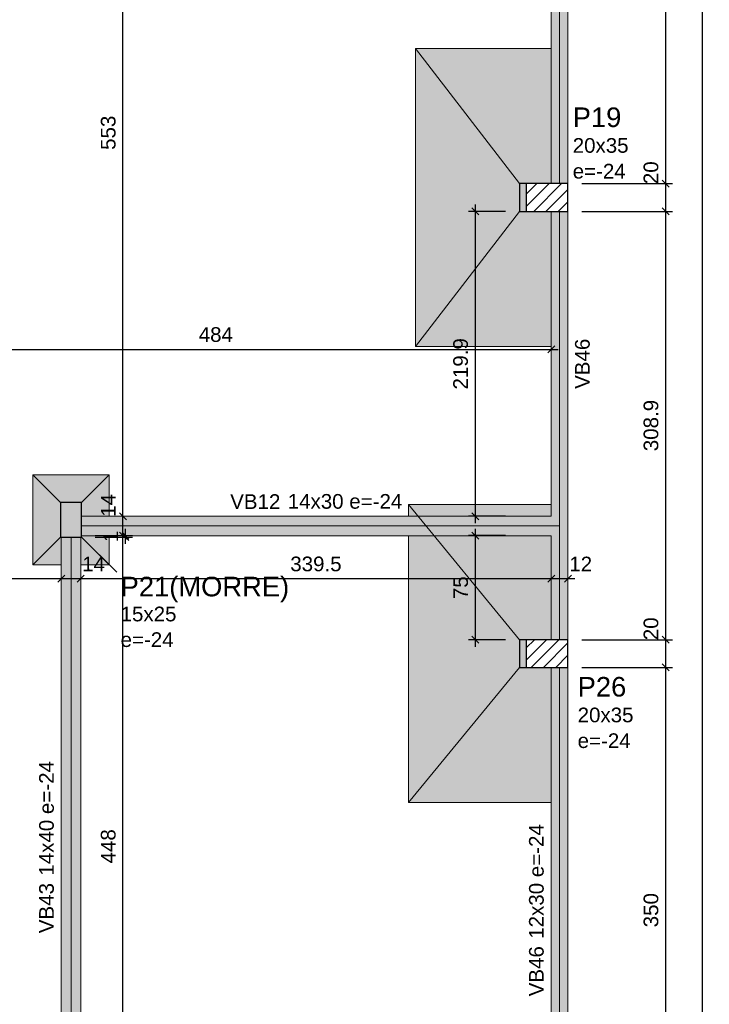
# Model space of a CAD drawing. Header units: millimetres. Extents: x 0 to 119, y 0 to 84.
# Tile 24 of 27: x 77 to 86, y 51 to 65. Entities that reach past the tile are written whole.
import ezdxf

# ---------------------------------------------------------------- set-up
doc = ezdxf.new("R2010")
doc.units = ezdxf.units.MM
doc.header["$MEASUREMENT"] = 0
doc.linetypes.add('NULL', pattern=[0])
doc.layers.get('0').update_dxf_attribs({"lineweight": 18})
for name, color, linetype, lineweight in [('FO-Cotas', 5, 'Continuous', 5), ('FO-Eixos', 5, 'Continuous', 5), ('FO-Hachura das sapatas', 43, 'Continuous', 5), ('FO-Hachura pilar que morre', 106, 'Continuous', 5), ('FO-Hachura pilar que passa', 19, 'Continuous', 5), ('FO-Hachura viga', 43, 'Continuous', 5), ('FO-Pilares', 4, 'Continuous', 30), ('FO-Seção das fundações', 9, 'Continuous', 5), ('FO-Textos das vigas', 7, 'Continuous', 5), ('FO-Textos dos pilares', 7, 'Continuous', 5), ('FO-Vigas', 1, 'Continuous', 20)]:
    doc.layers.add(name, color=color, linetype=linetype, lineweight=lineweight)
doc.styles.add('Arial', font='txt')
doc.dimstyles.new('UM_50.000000', dxfattribs={"dimtxt": 0.18, "dimasz": 0.1, "dimexe": 0.1, "dimexo": 0.2, "dimgap": 0, "dimtad": 1, "dimtih": 1, "dimtoh": 1, "dimdec": 1, "dimlfac": 50, "dimzin": 0, "dimdsep": 46, "dimtxsty": 'Standard', "dimcen": 0.09, "dimdle": 0.1, "dimadec": 1, "dimazin": 2, "dimtfac": 1, "dimtdec": 4, "dimtofl": 0, "dimtmove": 0, "dimatfit": 3, "dimfxl": 1, "dimtolj": 1, "dimarcsym": 0})

# ---------------------------------------------------------------- blocks, each defined once
blk = doc.blocks.new('_Oblique')
at = {"color": 0, "linetype": 'ByBlock', "lineweight": -2}
blk.add_line((-0.5, -0.5), (0.5, 0.5), dxfattribs=at)
blk = doc.blocks.new('*D70')
at = {"layer": 'Defpoints', "color": 0}
for p in [(84.436, 55.976), (85.848, 55.976), (84.436, 48.975)]:
    blk.add_point(p, dxfattribs=at)
at = {"layer": 'FO-Cotas', "color": 0, "lineweight": -2}
for p, q in [((84.636, 55.976), (85.948, 55.976)), ((85.848, 48.875), (85.848, 56.076)), ((84.636, 48.975), (85.948, 48.975))]:
    blk.add_line(p, q, dxfattribs=at)
at = {"layer": 'FO-Cotas', "color": 0, "lineweight": -2, "xscale": 0.1, "yscale": 0.1, "zscale": 0.1}
for p, rotation in [((85.848, 55.976), 90), ((85.848, 48.975), 270)]:
    blk.add_blockref('_Oblique', p, dxfattribs=dict(at, rotation=rotation))
at = {"layer": 'FO-Cotas', "color": 7, "insert": (85.636, 52.475), "char_height": 0.2118, "attachment_point": 5, "rotation": 90, "style": 'Arial'}
blk.add_mtext('\\A1;350', dxfattribs=at)
blk = doc.blocks.new('*D71')
at = {"layer": 'Defpoints', "color": 0}
for p in [(84.436, 56.375), (85.848, 56.375), (84.436, 55.976)]:
    blk.add_point(p, dxfattribs=at)
at = {"layer": 'FO-Cotas', "color": 0, "lineweight": -2}
for p, q in [((84.636, 56.375), (85.948, 56.375)), ((85.848, 55.876), (85.848, 56.475)), ((84.636, 55.976), (85.948, 55.976))]:
    blk.add_line(p, q, dxfattribs=at)
at = {"layer": 'FO-Cotas', "color": 0, "lineweight": -2, "xscale": 0.1, "yscale": 0.1, "zscale": 0.1}
for p, rotation in [((85.848, 56.375), 90), ((85.848, 55.976), 270)]:
    blk.add_blockref('_Oblique', p, dxfattribs=dict(at, rotation=rotation))
at = {"layer": 'FO-Cotas', "color": 7, "insert": (85.636, 56.533), "char_height": 0.2118, "attachment_point": 5, "rotation": 90, "style": 'Arial'}
blk.add_mtext('\\A1;20', dxfattribs=at)
blk = doc.blocks.new('*D72')
at = {"layer": 'Defpoints', "color": 0}
for p in [(84.435, 62.553), (85.848, 62.553), (84.436, 56.375)]:
    blk.add_point(p, dxfattribs=at)
at = {"layer": 'FO-Cotas', "color": 0, "lineweight": -2}
for p, q in [((85.848, 56.275), (85.848, 62.653)), ((84.635, 62.553), (85.948, 62.553)), ((84.636, 56.375), (85.948, 56.375))]:
    blk.add_line(p, q, dxfattribs=at)
at = {"layer": 'FO-Cotas', "color": 0, "lineweight": -2, "xscale": 0.1, "yscale": 0.1, "zscale": 0.1}
for p, rotation in [((85.848, 62.553), 90), ((85.848, 56.375), 270)]:
    blk.add_blockref('_Oblique', p, dxfattribs=dict(at, rotation=rotation))
at = {"layer": 'FO-Cotas', "color": 7, "insert": (85.636, 59.464), "char_height": 0.2118, "attachment_point": 5, "rotation": 90, "style": 'Arial'}
blk.add_mtext('\\A1;308.9', dxfattribs=at)
blk = doc.blocks.new('*D73')
at = {"layer": 'Defpoints', "color": 0}
for p in [(84.435, 62.953), (85.848, 62.953), (84.435, 62.553)]:
    blk.add_point(p, dxfattribs=at)
at = {"layer": 'FO-Cotas', "color": 0, "lineweight": -2}
for p, q in [((85.848, 62.453), (85.848, 63.053)), ((84.635, 62.953), (85.948, 62.953)), ((84.635, 62.553), (85.948, 62.553))]:
    blk.add_line(p, q, dxfattribs=at)
at = {"layer": 'FO-Cotas', "color": 0, "lineweight": -2, "xscale": 0.1, "yscale": 0.1, "zscale": 0.1}
for p, rotation in [((85.848, 62.953), 90), ((85.848, 62.553), 270)]:
    blk.add_blockref('_Oblique', p, dxfattribs=dict(at, rotation=rotation))
at = {"layer": 'FO-Cotas', "color": 7, "insert": (85.636, 63.11), "char_height": 0.2118, "attachment_point": 5, "rotation": 90, "style": 'Arial'}
blk.add_mtext('\\A1;20', dxfattribs=at)
blk = doc.blocks.new('*D74')
at = {"layer": 'Defpoints', "color": 0}
for p in [(84.436, 68.756), (85.848, 68.756), (84.435, 62.953)]:
    blk.add_point(p, dxfattribs=at)
at = {"layer": 'FO-Cotas', "color": 0, "lineweight": -2}
for p, q in [((84.636, 68.756), (85.948, 68.756)), ((85.848, 62.853), (85.848, 68.856)), ((84.635, 62.953), (85.948, 62.953))]:
    blk.add_line(p, q, dxfattribs=at)
at = {"layer": 'FO-Cotas', "color": 0, "lineweight": -2, "xscale": 0.1, "yscale": 0.1, "zscale": 0.1}
for p, rotation in [((85.848, 68.756), 90), ((85.848, 62.953), 270)]:
    blk.add_blockref('_Oblique', p, dxfattribs=dict(at, rotation=rotation))
at = {"layer": 'FO-Cotas', "color": 7, "insert": (85.636, 65.854), "char_height": 0.2118, "attachment_point": 5, "rotation": 90, "style": 'Arial'}
blk.add_mtext('\\A1;290.1', dxfattribs=at)
blk = doc.blocks.new('*D78')
at = {"layer": 'Defpoints', "color": 0}
for p in [(84.436, 69.456), (86.377, 69.456), (84.436, 27.96)]:
    blk.add_point(p, dxfattribs=at)
at = {"layer": 'FO-Cotas', "color": 0, "lineweight": -2}
for p, q in [((84.636, 69.456), (86.477, 69.456)), ((86.377, 27.86), (86.377, 69.556)), ((84.636, 27.96), (86.477, 27.96))]:
    blk.add_line(p, q, dxfattribs=at)
at = {"layer": 'FO-Cotas', "color": 0, "lineweight": -2, "xscale": 0.1, "yscale": 0.1, "zscale": 0.1}
for p, rotation in [((86.377, 69.456), 90), ((86.377, 27.96), 270)]:
    blk.add_blockref('_Oblique', p, dxfattribs=dict(at, rotation=rotation))
at = {"layer": 'FO-Cotas', "color": 7, "insert": (86.165, 48.708), "char_height": 0.2118, "attachment_point": 5, "rotation": 90, "style": 'Arial'}
blk.add_mtext('\\A1;2074.8', dxfattribs=at)
blk = doc.blocks.new('*D121')
at = {"layer": 'Defpoints', "color": 0}
for p in [(74.515, 57.256), (77.125, 57.256), (77.125, 57.256)]:
    blk.add_point(p, dxfattribs=at)
at = {"layer": 'FO-Cotas', "color": 0, "lineweight": -2}
blk.add_line((74.415, 57.256), (77.225, 57.256), dxfattribs=at)
at = {"layer": 'FO-Cotas', "color": 0, "lineweight": -2, "xscale": 0.1, "yscale": 0.1, "zscale": 0.1, "rotation": 180}
blk.add_blockref('_Oblique', (74.515, 57.256), dxfattribs=at)
at = {"layer": 'FO-Cotas', "color": 0, "lineweight": -2, "xscale": 0.1, "yscale": 0.1, "zscale": 0.1}
blk.add_blockref('_Oblique', (77.125, 57.256), dxfattribs=at)
at = {"layer": 'FO-Cotas', "color": 7, "insert": (75.82, 57.467), "char_height": 0.2118, "attachment_point": 5, "rotation": 0.0057, "style": 'Arial'}
blk.add_mtext('\\A1;130.5', dxfattribs=at)
blk = doc.blocks.new('*D122')
at = {"layer": 'Defpoints', "color": 0}
for p in [(77.125, 57.256), (77.405, 57.256), (77.405, 57.256)]:
    blk.add_point(p, dxfattribs=at)
at = {"layer": 'FO-Cotas', "color": 0, "lineweight": -2}
blk.add_line((77.025, 57.256), (77.505, 57.256), dxfattribs=at)
at = {"layer": 'FO-Cotas', "color": 0, "lineweight": -2, "xscale": 0.1, "yscale": 0.1, "zscale": 0.1, "rotation": 180}
blk.add_blockref('_Oblique', (77.125, 57.256), dxfattribs=at)
at = {"layer": 'FO-Cotas', "color": 0, "lineweight": -2, "xscale": 0.1, "yscale": 0.1, "zscale": 0.1}
blk.add_blockref('_Oblique', (77.405, 57.256), dxfattribs=at)
at = {"layer": 'FO-Cotas', "color": 7, "insert": (77.591, 57.467), "char_height": 0.2118, "attachment_point": 5, "rotation": 0.0057, "style": 'Arial'}
blk.add_mtext('\\A1;14', dxfattribs=at)
blk = doc.blocks.new('*D123')
at = {"layer": 'Defpoints', "color": 0}
for p in [(77.405, 57.256), (84.196, 57.256), (84.196, 57.256)]:
    blk.add_point(p, dxfattribs=at)
at = {"layer": 'FO-Cotas', "color": 0, "lineweight": -2}
blk.add_line((77.305, 57.256), (84.296, 57.256), dxfattribs=at)
at = {"layer": 'FO-Cotas', "color": 0, "lineweight": -2, "xscale": 0.1, "yscale": 0.1, "zscale": 0.1, "rotation": 180}
blk.add_blockref('_Oblique', (77.405, 57.256), dxfattribs=at)
at = {"layer": 'FO-Cotas', "color": 0, "lineweight": -2, "xscale": 0.1, "yscale": 0.1, "zscale": 0.1}
blk.add_blockref('_Oblique', (84.196, 57.256), dxfattribs=at)
at = {"layer": 'FO-Cotas', "color": 7, "insert": (80.8, 57.467), "char_height": 0.2118, "attachment_point": 5, "rotation": 0.0057, "style": 'Arial'}
blk.add_mtext('\\A1;339.5', dxfattribs=at)
blk = doc.blocks.new('*D124')
at = {"layer": 'Defpoints', "color": 0}
for p in [(84.196, 57.256), (84.436, 57.256), (84.436, 57.256)]:
    blk.add_point(p, dxfattribs=at)
at = {"layer": 'FO-Cotas', "color": 0, "lineweight": -2}
blk.add_line((84.096, 57.256), (84.536, 57.256), dxfattribs=at)
at = {"layer": 'FO-Cotas', "color": 0, "lineweight": -2, "xscale": 0.1, "yscale": 0.1, "zscale": 0.1, "rotation": 180}
blk.add_blockref('_Oblique', (84.196, 57.256), dxfattribs=at)
at = {"layer": 'FO-Cotas', "color": 0, "lineweight": -2, "xscale": 0.1, "yscale": 0.1, "zscale": 0.1}
blk.add_blockref('_Oblique', (84.436, 57.256), dxfattribs=at)
at = {"layer": 'FO-Cotas', "color": 7, "insert": (84.621, 57.467), "char_height": 0.2118, "attachment_point": 5, "rotation": 0.0057, "style": 'Arial'}
blk.add_mtext('\\A1;12', dxfattribs=at)
blk = doc.blocks.new('*D125')
at = {"layer": 'Defpoints', "color": 0}
for p in [(74.515, 60.563), (84.196, 60.563), (84.196, 60.563)]:
    blk.add_point(p, dxfattribs=at)
at = {"layer": 'FO-Cotas', "color": 0, "lineweight": -2}
blk.add_line((74.415, 60.563), (84.296, 60.563), dxfattribs=at)
at = {"layer": 'FO-Cotas', "color": 0, "lineweight": -2, "xscale": 0.1, "yscale": 0.1, "zscale": 0.1, "rotation": 180}
blk.add_blockref('_Oblique', (74.515, 60.563), dxfattribs=at)
at = {"layer": 'FO-Cotas', "color": 0, "lineweight": -2, "xscale": 0.1, "yscale": 0.1, "zscale": 0.1}
blk.add_blockref('_Oblique', (84.196, 60.563), dxfattribs=at)
at = {"layer": 'FO-Cotas', "color": 7, "insert": (79.355, 60.775), "char_height": 0.2118, "attachment_point": 5, "rotation": 0.0057, "style": 'Arial'}
blk.add_mtext('\\A1;484', dxfattribs=at)
blk = doc.blocks.new('*D184')
at = {"layer": 'Defpoints', "color": 0}
for p in [(78.015, 57.876), (78.015, 57.876), (78.015, 48.916)]:
    blk.add_point(p, dxfattribs=at)
at = {"layer": 'FO-Cotas', "color": 0, "lineweight": -2}
blk.add_line((78.015, 48.816), (78.015, 57.976), dxfattribs=at)
at = {"layer": 'FO-Cotas', "color": 0, "lineweight": -2, "xscale": 0.1, "yscale": 0.1, "zscale": 0.1}
for p, rotation in [((78.015, 57.876), 90), ((78.015, 48.916), 270)]:
    blk.add_blockref('_Oblique', p, dxfattribs=dict(at, rotation=rotation))
at = {"layer": 'FO-Cotas', "color": 7, "insert": (77.803, 53.396), "char_height": 0.2118, "attachment_point": 5, "rotation": 90, "style": 'Arial'}
blk.add_mtext('\\A1;448', dxfattribs=at)
blk = doc.blocks.new('*D185')
at = {"layer": 'Defpoints', "color": 0}
for p in [(78.015, 58.156), (78.015, 58.156), (78.015, 57.876)]:
    blk.add_point(p, dxfattribs=at)
at = {"layer": 'FO-Cotas', "color": 0, "lineweight": -2}
blk.add_line((78.015, 57.776), (78.015, 58.256), dxfattribs=at)
at = {"layer": 'FO-Cotas', "color": 0, "lineweight": -2, "xscale": 0.1, "yscale": 0.1, "zscale": 0.1}
for p, rotation in [((78.015, 58.156), 90), ((78.015, 57.876), 270)]:
    blk.add_blockref('_Oblique', p, dxfattribs=dict(at, rotation=rotation))
at = {"layer": 'FO-Cotas', "color": 7, "insert": (77.803, 58.313), "char_height": 0.2118, "attachment_point": 5, "rotation": 90, "style": 'Arial'}
blk.add_mtext('\\A1;14', dxfattribs=at)
blk = doc.blocks.new('*D186')
at = {"layer": 'Defpoints', "color": 0}
for p in [(78.015, 69.216), (78.015, 69.216), (78.015, 58.156)]:
    blk.add_point(p, dxfattribs=at)
at = {"layer": 'FO-Cotas', "color": 0, "lineweight": -2}
blk.add_line((78.015, 58.056), (78.015, 69.316), dxfattribs=at)
at = {"layer": 'FO-Cotas', "color": 0, "lineweight": -2, "xscale": 0.1, "yscale": 0.1, "zscale": 0.1}
for p, rotation in [((78.015, 69.216), 90), ((78.015, 58.156), 270)]:
    blk.add_blockref('_Oblique', p, dxfattribs=dict(at, rotation=rotation))
at = {"layer": 'FO-Cotas', "color": 7, "insert": (77.803, 63.686), "char_height": 0.2118, "attachment_point": 5, "rotation": 90, "style": 'Arial'}
blk.add_mtext('\\A1;553', dxfattribs=at)
blk = doc.blocks.new('*D214')
at = {"layer": 'Defpoints', "color": 0}
for p in [(83.735, 62.553), (83.1, 58.156), (83.735, 58.156)]:
    blk.add_point(p, dxfattribs=at)
at = {"layer": 'FO-Cotas', "color": 0, "lineweight": -2}
for p, q in [((83.1, 62.653), (83.1, 58.056)), ((83.535, 62.553), (83, 62.553)), ((83.535, 58.156), (83, 58.156))]:
    blk.add_line(p, q, dxfattribs=at)
at = {"layer": 'FO-Cotas', "color": 0, "lineweight": -2, "xscale": 0.1, "yscale": 0.1, "zscale": 0.1}
for p, rotation in [((83.1, 62.553), 90), ((83.1, 58.156), 270)]:
    blk.add_blockref('_Oblique', p, dxfattribs=dict(at, rotation=rotation))
at = {"layer": 'FO-Cotas', "color": 7, "insert": (82.888, 60.354), "char_height": 0.2118, "attachment_point": 5, "rotation": 90, "style": 'Arial'}
blk.add_mtext('\\A1;219.9', dxfattribs=at)
blk = doc.blocks.new('*D216')
at = {"layer": 'Defpoints', "color": 0}
for p in [(77.415, 57.876), (77.415, 57.856), (78.051, 57.876)]:
    blk.add_point(p, dxfattribs=at)
at = {"layer": 'FO-Cotas', "color": 0, "lineweight": -2}
for p, q in [((78.051, 57.756), (78.051, 57.976)), ((77.615, 57.876), (78.151, 57.876)), ((77.615, 57.856), (78.151, 57.856))]:
    blk.add_line(p, q, dxfattribs=at)
at = {"layer": 'FO-Cotas', "color": 0, "lineweight": -2, "xscale": 0.1, "yscale": 0.1, "zscale": 0.1}
for p, rotation in [((78.051, 57.876), 90), ((78.051, 57.856), 270)]:
    blk.add_blockref('_Oblique', p, dxfattribs=dict(at, rotation=rotation))
at = {"layer": 'FO-Cotas', "color": 7, "insert": (77.839, 57.866), "char_height": 0.2118, "attachment_point": 5, "rotation": 90, "style": 'Arial'}
blk.add_mtext('\\A1;1', dxfattribs=at)
blk = doc.blocks.new('*D219')
at = {"layer": 'Defpoints', "color": 0}
for p in [(83.101, 57.876), (83.736, 57.876), (83.736, 56.375)]:
    blk.add_point(p, dxfattribs=at)
at = {"layer": 'FO-Cotas', "color": 0, "lineweight": -2}
for p, q in [((83.101, 56.275), (83.101, 57.976)), ((83.536, 57.876), (83.001, 57.876)), ((83.536, 56.375), (83.001, 56.375))]:
    blk.add_line(p, q, dxfattribs=at)
at = {"layer": 'FO-Cotas', "color": 0, "lineweight": -2, "xscale": 0.1, "yscale": 0.1, "zscale": 0.1}
for p, rotation in [((83.101, 57.876), 90), ((83.101, 56.375), 270)]:
    blk.add_blockref('_Oblique', p, dxfattribs=dict(at, rotation=rotation))
at = {"layer": 'FO-Cotas', "color": 7, "insert": (82.889, 57.125), "char_height": 0.2118, "attachment_point": 5, "rotation": 90, "style": 'Arial'}
blk.add_mtext('\\A1;75', dxfattribs=at)

msp = doc.modelspace()

# ---------------------------------------------------------------- hatches: boundary and pattern name
at = {"layer": 'FO-Hachura das sapatas', "linetype": 'Continuous'}
h = msp.add_hatch(color=43, dxfattribs=at)
h.paths.add_polyline_path([(82.2354, 64.9028), (82.2354, 60.6028), (84.4354, 60.6028), (84.4354, 64.9028), (82.2354, 64.9028)])
h.paths.add_polyline_path([(83.7354, 62.553), (84.1956, 62.553), (84.1956, 60.6028), (84.4354, 60.6028), (84.4354, 62.553), (84.4352, 62.553), (84.4352, 62.9528), (84.4354, 62.9528), (84.4354, 64.9028), (84.1956, 64.9028), (84.1956, 62.9528), (83.7354, 62.9528), (83.7354, 62.553)], flags=0)
h = msp.add_hatch(color=43, dxfattribs=at)
h.paths.add_polyline_path([(76.7152, 57.4556), (77.8152, 57.4556), (77.8152, 58.7556), (76.7152, 58.7556), (76.7152, 57.4556)])
h.paths.add_polyline_path([(77.1152, 58.3556), (77.1152, 57.8556), (77.1252, 57.8556), (77.1252, 57.4556), (77.4052, 57.4556), (77.4052, 57.8556), (77.4152, 57.8556), (77.4152, 57.8756), (77.8152, 57.8756), (77.8152, 58.1556), (77.4152, 58.1556), (77.4152, 58.3556), (77.1152, 58.3556)], flags=0)
h = msp.add_hatch(color=43, dxfattribs=at)
h.paths.add_polyline_path([(82.1358, 58.3256), (82.1358, 54.0256), (84.4358, 54.0256), (84.4358, 58.3256), (82.1358, 58.3256)])
h.paths.add_polyline_path([(84.1956, 58.3256), (84.1956, 58.1556), (82.1358, 58.1556), (82.1358, 57.8756), (84.1956, 57.8756), (84.1956, 56.3754), (83.736, 56.3754), (83.736, 55.9756), (84.1956, 55.9756), (84.1956, 54.0256), (84.4356, 54.0256), (84.4356, 55.9756), (84.4358, 55.9756), (84.4358, 56.3754), (84.4356, 56.3754), (84.4356, 58.3256), (84.1956, 58.3256)], flags=0)
at = {"layer": 'FO-Hachura pilar que morre', "linetype": 'Continuous'}
for points in [[(83.8354, 62.9528), (83.7354, 62.9528), (83.7354, 62.553), (83.8354, 62.553), (83.8354, 62.9528)], [(77.1152, 57.8556), (77.2652, 57.8556), (77.4152, 57.8556), (77.4152, 58.1056), (77.4152, 58.3556), (77.2652, 58.3556), (77.1152, 58.3556), (77.1152, 58.1056)], [(83.836, 56.3754), (83.736, 56.3754), (83.736, 55.9756), (83.836, 55.9756), (83.836, 56.3754)]]:
    msp.add_hatch(color=106, dxfattribs=at).paths.add_polyline_path(points)
at = {"layer": 'FO-Hachura pilar que passa', "linetype": 'Continuous'}
h = msp.add_hatch(dxfattribs=at)
h.set_pattern_fill('ANSI31', color=19, style=0)
h.paths.add_polyline_path([(84.4352, 62.9528), (83.8354, 62.9528), (83.8354, 62.553), (84.4352, 62.553), (84.4352, 62.9528)])
h = msp.add_hatch(dxfattribs=at)
h.set_pattern_fill('ANSI31', color=19, style=0)
h.paths.add_polyline_path([(84.4358, 56.3754), (83.836, 56.3754), (83.836, 55.9756), (84.4358, 55.9756), (84.4358, 56.3754)])
at = {"layer": 'FO-Hachura viga', "linetype": 'Continuous'}
for points in [[(84.4356, 68.7554), (84.4356, 68.7554), (84.1954, 68.7554), (84.1954, 62.9528), (84.4356, 62.9528), (84.4356, 68.7554)], [(84.4356, 62.5528), (84.4356, 62.5528), (84.1956, 62.5528), (84.1956, 58.1554), (84.3156, 58.0154), (84.4356, 58.0154), (84.4356, 62.5528)], [(84.3156, 58.0154), (84.3156, 58.0154), (84.1956, 58.1554), (77.4152, 58.1554), (77.4152, 57.8754), (84.1956, 57.8754), (84.3156, 58.0154)], [(84.4356, 58.0154), (84.4356, 58.0154), (84.3156, 58.0154), (84.1956, 57.8754), (84.1956, 56.3752), (84.4354, 56.3752), (84.4356, 58.0154)], [(77.4052, 48.9156), (77.4052, 48.9156), (77.4052, 57.8554), (77.1252, 57.8554), (77.1252, 48.9156), (77.2652, 48.7756), (77.4052, 48.9156)], [(84.4356, 55.9754), (84.4356, 55.9754), (84.1956, 55.9754), (84.1956, 48.9754), (84.4356, 48.9754), (84.4356, 55.9754)]]:
    msp.add_hatch(color=43, dxfattribs=at).paths.add_polyline_path(points)

# ---------------------------------------------------------------- linework, layer by layer
at = {"layer": 'FO-Cotas', "linetype": 'Continuous'}
msp.add_line((77.4156, 57.8556), (77.924, 57.3473), dxfattribs=at)
at = {"layer": 'FO-Eixos'}
for p, q in [((84.3156, 62.9528), (84.3156, 68.7556)), ((84.3156, 58.0156), (84.3156, 62.5528)), ((77.4152, 58.0156), (84.3156, 58.0156)), ((84.3156, 56.3756), (84.3156, 58.0156)), ((77.2652, 48.7756), (77.2652, 57.8556)), ((84.3156, 48.9756), (84.3156, 55.9756))]:
    msp.add_line(p, q, dxfattribs=at)
at = {"layer": 'FO-Pilares'}
for p, q in [((83.8354, 62.9528), (83.8354, 62.5528)), ((83.8358, 56.3756), (83.8358, 55.9756))]:
    msp.add_line(p, q, dxfattribs=at)
for points in [[(83.7354, 62.553), (84.4352, 62.553), (84.4352, 62.9528), (83.7354, 62.9528), (83.7354, 62.553)], [(77.1152, 57.8556), (77.2652, 57.8556), (77.4152, 57.8556), (77.4152, 58.1056), (77.4152, 58.3556), (77.2652, 58.3556), (77.1152, 58.3556), (77.1152, 58.1056), (77.1152, 57.8556)], [(83.736, 55.9756), (84.4358, 55.9756), (84.4358, 56.3754), (83.736, 56.3754), (83.736, 55.9756)]]:
    msp.add_lwpolyline(points, close=True, dxfattribs=at)
at = {"layer": 'FO-Seção das fundações'}
for p, q in [((82.2354, 64.9028), (83.7354, 62.9528)), ((84.4354, 64.9028), (84.4354, 62.9528)), ((82.2354, 60.6028), (83.7354, 62.5528)), ((84.4354, 60.6028), (84.4354, 62.5528)), ((76.7152, 58.7556), (77.1152, 58.3556)), ((77.8152, 58.7556), (77.4152, 58.3556)), ((82.1358, 58.3256), (83.7358, 56.3756)), ((84.4358, 58.3256), (84.4358, 56.3756)), ((76.7152, 57.4556), (77.1152, 57.8556)), ((77.8152, 57.4556), (77.4152, 57.8556)), ((82.1358, 54.0256), (83.7358, 55.9756)), ((84.4358, 54.0256), (84.4358, 55.9756))]:
    msp.add_line(p, q, dxfattribs=at)
for points in [[(82.2354, 64.9028), (82.2354, 60.6028)], [(82.2354, 64.9028), (84.1956, 64.9028)], [(84.4354, 62.553), (84.4354, 62.9528)], [(84.1956, 60.6028), (82.2354, 60.6028)], [(76.7152, 58.7556), (77.8152, 58.7556)], [(76.7152, 58.7556), (76.7152, 57.4556)], [(77.8152, 58.1556), (77.8152, 58.7556)], [(82.1358, 58.3256), (82.1358, 58.1556)], [(82.1358, 58.3256), (84.1956, 58.3256)], [(84.4356, 58.3256), (84.4358, 58.3256)], [(84.4358, 54.0256), (84.4358, 58.3256)], [(77.8152, 57.4556), (77.8152, 57.8756)], [(82.1358, 57.8756), (82.1358, 54.0256)], [(77.1252, 57.4556), (76.7152, 57.4556)], [(77.8152, 57.4556), (77.4052, 57.4556)], [(84.1956, 54.0256), (82.1358, 54.0256)], [(84.4358, 54.0256), (84.4356, 54.0256)]]:
    msp.add_lwpolyline(points, dxfattribs=at)
at = {"layer": 'FO-Vigas'}
for p, q in [((84.1956, 62.9528), (84.1956, 68.7556)), ((84.4356, 62.9528), (84.4356, 68.7556)), ((84.1956, 58.1556), (84.1956, 62.553)), ((84.4356, 58.0156), (84.4356, 62.553)), ((77.4152, 58.1556), (84.1956, 58.1556)), ((84.4356, 56.3754), (84.4356, 58.0156)), ((77.1252, 48.9156), (77.1252, 57.8556)), ((77.4052, 48.9156), (77.4052, 57.8556)), ((77.4152, 57.8756), (84.1956, 57.8756)), ((84.1956, 56.3754), (84.1956, 57.8756)), ((84.1956, 48.9754), (84.1956, 55.9756)), ((84.4356, 48.9754), (84.4356, 55.9756))]:
    msp.add_line(p, q, dxfattribs=at)

# ---------------------------------------------------------------- texts
at = {"layer": 'FO-Textos das vigas', "linetype": 'NULL', "char_height": 0.2118, "rotation": 90.00021, "line_spacing_factor": 0.798, "style": 'Arial'}
for s, insert, width, attachment_point in [('VB46', (84.7537, 60.3546), 1.418848, 8), ('14x40 e=-24', (77.0197, 52.9726), 3.240977, 7), ('12x30 e=-24', (84.0897, 52.0626), 3.240977, 7), ('VB43', (77.0197, 52.8666), 1.418848, 9), ('VB46', (84.0897, 51.9566), 1.418848, 9)]:
    msp.add_mtext(s, dxfattribs=dict(at, insert=insert, width=width, attachment_point=attachment_point))
at = {"layer": 'FO-Textos das vigas', "linetype": 'NULL', "char_height": 0.2118, "line_spacing_factor": 0.798, "style": 'Arial'}
for s, insert, width, attachment_point in [('VB12', (80.2866, 58.2615), 1.418848, 9), ('14x30 e=-24', (80.3926, 58.2615), 3.240977, 7)]:
    msp.add_mtext(s, dxfattribs=dict(at, insert=insert, width=width, attachment_point=attachment_point))
at = {"layer": 'FO-Textos dos pilares', "linetype": 'NULL', "attachment_point": 7, "line_spacing_factor": 0.798, "style": 'Arial'}
for s, insert, char_height, width in [('P19', (84.5056, 63.7648), 0.2824, 1.387852), ('20x35', (84.5056, 63.3945), 0.2118, 1.580273), ('e=-24', (84.5056, 63.0235), 0.2118, 1.499561), ('P21(MORRE)', (77.9806, 56.9156), 0.2824, 4.810635), ('15x25', (77.9806, 56.6375), 0.2118, 1.580273), ('e=-24', (77.9806, 56.2675), 0.2118, 1.499561), ('P26', (84.5766, 55.5518), 0.2824, 1.387852), ('20x35', (84.5766, 55.1815), 0.2118, 1.580273), ('e=-24', (84.5766, 54.8105), 0.2118, 1.499561)]:
    msp.add_mtext(s, dxfattribs=dict(at, insert=insert, char_height=char_height, width=width))

# ---------------------------------------------------------------- dimensions: what is measured, and where the dimension line sits
at = {"layer": 'FO-Cotas'}
for base, p1, p2, override, picture, middle in [((86.3771, 69.4556), (84.4358, 27.9604), (84.4358, 69.4556), {"dimtxt": 0.2118, "dimasz": 0.1, "dimexe": 0.1, "dimexo": 0.2, "dimtad": 1, "dimtih": 0, "dimtoh": 0, "dimdec": 1, "dimlfac": 50, "dimzin": 8, "dimtxsty": 'Arial', "dimblk": 'Oblique', "dimblk1": 'Oblique', "dimblk2": 'Oblique', "dimsah": 1, "dimdle": 0.1, "dimse1": 0, "dimse2": 0, "dimclrt": 7, "dimadec": 1, "dimazin": 3, "dimtmove": 2, "dimldrblk": 'Oblique'}, '*D78', (86.1653, 48.708)), ((78.0152, 69.2156), (78.0152, 58.1556), (78.0152, 69.2156), {"dimtxt": 0.2118, "dimasz": 0.1, "dimexe": 0.1, "dimexo": 0.2, "dimtad": 1, "dimtih": 0, "dimtoh": 0, "dimdec": 1, "dimlfac": 50, "dimzin": 8, "dimtxsty": 'Arial', "dimblk": 'Oblique', "dimblk1": 'Oblique', "dimblk2": 'Oblique', "dimsah": 1, "dimdle": 0.1, "dimse1": 1, "dimse2": 1, "dimclrt": 7, "dimadec": 1, "dimazin": 3, "dimtmove": 2, "dimldrblk": 'Oblique'}, '*D186', (77.8034, 63.6856)), ((85.8476, 68.7556), (84.4352, 62.9528), (84.4358, 68.7556), {"dimtxt": 0.2118, "dimasz": 0.1, "dimexe": 0.1, "dimexo": 0.2, "dimtad": 1, "dimtih": 0, "dimtoh": 0, "dimdec": 1, "dimlfac": 50, "dimzin": 8, "dimtxsty": 'Arial', "dimblk": 'Oblique', "dimblk1": 'Oblique', "dimblk2": 'Oblique', "dimsah": 1, "dimdle": 0.1, "dimse1": 0, "dimse2": 0, "dimclrt": 7, "dimadec": 1, "dimazin": 3, "dimtmove": 2, "dimldrblk": 'Oblique'}, '*D74', (85.6358, 65.8542)), ((85.8476, 62.9528), (84.4352, 62.553), (84.4352, 62.9528), {"dimtxt": 0.2118, "dimasz": 0.1, "dimexe": 0.1, "dimexo": 0.2, "dimtad": 1, "dimtih": 0, "dimtoh": 0, "dimdec": 1, "dimlfac": 50, "dimzin": 8, "dimtxsty": 'Arial', "dimblk": 'Oblique', "dimblk1": 'Oblique', "dimblk2": 'Oblique', "dimsah": 1, "dimdle": 0.1, "dimse1": 0, "dimse2": 0, "dimclrt": 7, "dimadec": 1, "dimazin": 3, "dimtmove": 2, "dimldrblk": 'Oblique'}, '*D73', (85.6358, 63.1101)), ((83.1, 58.1556), (83.7354, 62.553), (83.7354, 58.1556), {"dimtxt": 0.2118, "dimasz": 0.1, "dimexe": 0.1, "dimexo": 0.2, "dimtad": 1, "dimtih": 0, "dimtoh": 0, "dimdec": 1, "dimlfac": 50, "dimzin": 8, "dimtxsty": 'Arial', "dimblk": 'Oblique', "dimblk1": 'Oblique', "dimblk2": 'Oblique', "dimsah": 1, "dimdle": 0.1, "dimse1": 0, "dimse2": 0, "dimclrt": 7, "dimadec": 1, "dimazin": 3, "dimtmove": 2, "dimldrblk": 'Oblique'}, '*D214', (82.8882, 60.3543)), ((85.8476, 62.553), (84.4358, 56.3754), (84.4352, 62.553), {"dimtxt": 0.2118, "dimasz": 0.1, "dimexe": 0.1, "dimexo": 0.2, "dimtad": 1, "dimtih": 0, "dimtoh": 0, "dimdec": 1, "dimlfac": 50, "dimzin": 8, "dimtxsty": 'Arial', "dimblk": 'Oblique', "dimblk1": 'Oblique', "dimblk2": 'Oblique', "dimsah": 1, "dimdle": 0.1, "dimse1": 0, "dimse2": 0, "dimclrt": 7, "dimadec": 1, "dimazin": 3, "dimtmove": 2, "dimldrblk": 'Oblique'}, '*D72', (85.6358, 59.4642)), ((78.0152, 58.1556), (78.0152, 57.8756), (78.0152, 58.1556), {"dimtxt": 0.2118, "dimasz": 0.1, "dimexe": 0.1, "dimexo": 0.2, "dimtad": 1, "dimtih": 0, "dimtoh": 0, "dimdec": 1, "dimlfac": 50, "dimzin": 8, "dimtxsty": 'Arial', "dimblk": 'Oblique', "dimblk1": 'Oblique', "dimblk2": 'Oblique', "dimsah": 1, "dimdle": 0.1, "dimse1": 1, "dimse2": 1, "dimclrt": 7, "dimadec": 1, "dimazin": 3, "dimtmove": 2, "dimldrblk": 'Oblique'}, '*D185', (77.8034, 58.3129)), ((78.0506, 57.8756), (77.4152, 57.8556), (77.4152, 57.8756), {"dimtxt": 0.2118, "dimasz": 0.1, "dimexe": 0.1, "dimexo": 0.2, "dimtad": 1, "dimtih": 0, "dimtoh": 0, "dimdec": 1, "dimlfac": 50, "dimzin": 8, "dimtxsty": 'Arial', "dimblk": 'Oblique', "dimblk1": 'Oblique', "dimblk2": 'Oblique', "dimsah": 1, "dimdle": 0.1, "dimse1": 0, "dimse2": 0, "dimclrt": 7, "dimadec": 1, "dimazin": 3, "dimtmove": 2, "dimldrblk": 'Oblique'}, '*D216', (77.8388, 57.8656)), ((78.0152, 57.8756), (78.0152, 48.9156), (78.0152, 57.8756), {"dimtxt": 0.2118, "dimasz": 0.1, "dimexe": 0.1, "dimexo": 0.2, "dimtad": 1, "dimtih": 0, "dimtoh": 0, "dimdec": 1, "dimlfac": 50, "dimzin": 8, "dimtxsty": 'Arial', "dimblk": 'Oblique', "dimblk1": 'Oblique', "dimblk2": 'Oblique', "dimsah": 1, "dimdle": 0.1, "dimse1": 1, "dimse2": 1, "dimclrt": 7, "dimadec": 1, "dimazin": 3, "dimtmove": 2, "dimldrblk": 'Oblique'}, '*D184', (77.8034, 53.3956)), ((83.1006, 57.8756), (83.736, 56.3754), (83.736, 57.8756), {"dimtxt": 0.2118, "dimasz": 0.1, "dimexe": 0.1, "dimexo": 0.2, "dimtad": 1, "dimtih": 0, "dimtoh": 0, "dimdec": 1, "dimlfac": 50, "dimzin": 8, "dimtxsty": 'Arial', "dimblk": 'Oblique', "dimblk1": 'Oblique', "dimblk2": 'Oblique', "dimsah": 1, "dimdle": 0.1, "dimse1": 0, "dimse2": 0, "dimclrt": 7, "dimadec": 1, "dimazin": 3, "dimtmove": 2, "dimldrblk": 'Oblique'}, '*D219', (82.8888, 57.1255)), ((85.8476, 56.3754), (84.4358, 55.9756), (84.4358, 56.3754), {"dimtxt": 0.2118, "dimasz": 0.1, "dimexe": 0.1, "dimexo": 0.2, "dimtad": 1, "dimtih": 0, "dimtoh": 0, "dimdec": 1, "dimlfac": 50, "dimzin": 8, "dimtxsty": 'Arial', "dimblk": 'Oblique', "dimblk1": 'Oblique', "dimblk2": 'Oblique', "dimsah": 1, "dimdle": 0.1, "dimse1": 0, "dimse2": 0, "dimclrt": 7, "dimadec": 1, "dimazin": 3, "dimtmove": 2, "dimldrblk": 'Oblique'}, '*D71', (85.6358, 56.5327)), ((85.8476, 55.9756), (84.4358, 48.9754), (84.4358, 55.9756), {"dimtxt": 0.2118, "dimasz": 0.1, "dimexe": 0.1, "dimexo": 0.2, "dimtad": 1, "dimtih": 0, "dimtoh": 0, "dimdec": 1, "dimlfac": 50, "dimzin": 8, "dimtxsty": 'Arial', "dimblk": 'Oblique', "dimblk1": 'Oblique', "dimblk2": 'Oblique', "dimsah": 1, "dimdle": 0.1, "dimse1": 0, "dimse2": 0, "dimclrt": 7, "dimadec": 1, "dimazin": 3, "dimtmove": 2, "dimldrblk": 'Oblique'}, '*D70', (85.6358, 52.4755))]:
    dim = msp.add_linear_dim(base=base, p1=p1, p2=p2, angle=90, dimstyle='UM_50.000000', override=override, dxfattribs=at)
    dim.commit()
    dim.dimension.update_dxf_attribs({"geometry": picture, "text_midpoint": middle, "dimtype": 160, "text_rotation": 90})
for base, p1, p2, picture, middle in [((84.1956, 60.5634), (74.5148, 60.5634), (84.1956, 60.5634), '*D125', (79.3552, 60.7752)), ((77.1252, 57.2556), (74.5148, 57.2556), (77.1252, 57.2556), '*D121', (75.82, 57.4674)), ((77.4052, 57.2556), (77.1252, 57.2556), (77.4052, 57.2556), '*D122', (77.5905, 57.4674)), ((84.1956, 57.2556), (77.4052, 57.2556), (84.1956, 57.2556), '*D123', (80.8004, 57.4674)), ((84.4356, 57.2556), (84.1956, 57.2556), (84.4356, 57.2556), '*D124', (84.6209, 57.4674))]:
    dim = msp.add_linear_dim(base=base, p1=p1, p2=p2, dimstyle='UM_50.000000', override={"dimtxt": 0.2118, "dimasz": 0.1, "dimexe": 0.1, "dimexo": 0.2, "dimtad": 1, "dimtih": 0, "dimtoh": 0, "dimdec": 1, "dimlfac": 50, "dimzin": 8, "dimtxsty": 'Arial', "dimblk": 'Oblique', "dimblk1": 'Oblique', "dimblk2": 'Oblique', "dimsah": 1, "dimdle": 0.1, "dimse1": 1, "dimse2": 1, "dimclrt": 7, "dimadec": 1, "dimazin": 3, "dimtmove": 2, "dimldrblk": 'Oblique'}, dxfattribs=at)
    dim.commit()
    dim.dimension.update_dxf_attribs({"geometry": picture, "text_midpoint": middle, "dimtype": 160, "text_rotation": 0.00573})

doc.saveas('drawing.dxf')
